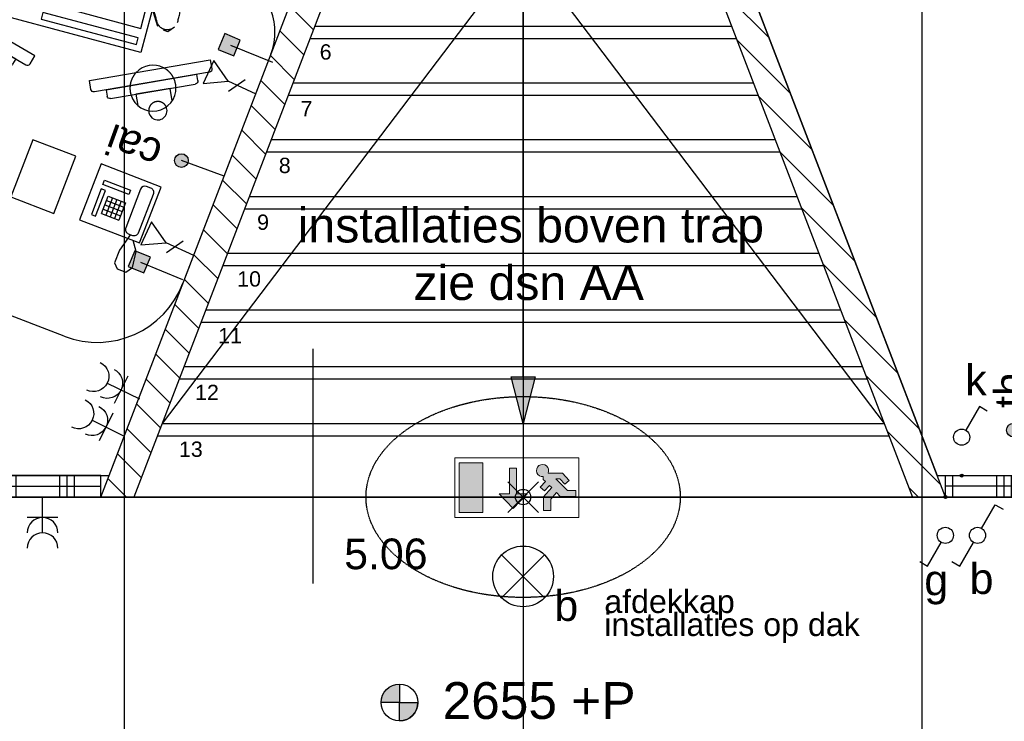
# Model space of a CAD drawing. Header units: metres. Extents: x 63115 to 703450, y -261936 to -53969.
# Tile 113 of 197: x 159291 to 162500, y -131142 to -128855. Entities that reach past the tile are written whole.
import ezdxf
from ezdxf.enums import TextEntityAlignment as Align
from ezdxf.xclip import XClip

# ---------------------------------------------------------------- set-up
doc = ezdxf.new("R2010")
doc.units = ezdxf.units.M
doc.header["$XCLIPFRAME"] = 2
doc.set_wipeout_variables(frame=1)
doc.header["$PDMODE"] = 35
doc.header["$PDSIZE"] = 50
for name, pattern in [('DASHDOT2', [12.7, 6.35, -3.175, 0, -3.175]), ('DASHED', [0.75, 0.5, -0.25]), ('DGN Style 2', [4.501096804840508, 2.700658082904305, -1.800438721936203]), ('DGN Style 5', [3.1507677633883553, 1.350329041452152, -1.800438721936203])]:
    doc.linetypes.add(name, pattern=pattern)
doc.layers.get('0').update_dxf_attribs({"true_color": 0x83b7c5})
doc.layers.get('DEFPOINTS').update_dxf_attribs({"color": 6})
doc.layers.add('_00_GO', color=7, linetype='Continuous', true_color=0x36c9b3, transparency=0.8)
doc.layers.add('_00_VO', color=7, linetype='Continuous', true_color=0x3c40c3, transparency=0.8)
for name, color, linetype in [('_01-STRAMIENEN', 253, 'DASHDOT2'), ('_02-SECTION', 2, 'Continuous'), ('_03-PROJECTION', 1, 'Continuous'), ('_03TrapLift', 1, 'Continuous'), ('_04-HIDDEN', 7, 'DASHED'), ('_05text200', 8, 'Continuous'), ('_05text5', 8, 'Continuous'), ('_06dimentions5', 7, 'Continuous'), ('_07-SYMBOLS', 8, 'Continuous'), ('_07Brandveiligheid', 8, 'Continuous'), ('_07Electra', 8, 'Continuous'), ('_07Mensen', 8, 'Continuous'), ('_09-HATCH', 7, 'Continuous'), ('_09hatchMask', 7, 'Continuous'), ('_11-BLOCKS', 7, 'Continuous')]:
    doc.layers.add(name, color=color, linetype=linetype)
doc.layers.add('_01Hulplijnen', color=6, linetype='Continuous', plot=False)
doc.styles.add('NIO 1_50 klein', font='arial.ttf', dxfattribs={"height": 100})
doc.styles.add('NIOstandard', font='arial.ttf')
pattern_1 = [(135, (0, -15000), (-56.12660075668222, -56.12660075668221), [])]

# ---------------------------------------------------------------- blocks, each defined once
blk = doc.blocks.new('*U244')
at = {"layer": '_01-STRAMIENEN'}
for points in [[(-1300, 5487.358028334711), (-1300, -4768.641971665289)], [(3.558662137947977e-05, 5487.358026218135), (3.558662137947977e-05, -4768.641973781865)], [(1300.000035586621, 5487.358026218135), (1300.000035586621, -4768.641973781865)], [(-7899.783101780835, 0), (6883.216898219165, 0)]]:
    blk.add_lwpolyline(points, dxfattribs=at)
at = {"layer": '_01Hulplijnen'}
for points in [[(-1300, 5487.358028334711), (-1300, -4768.641971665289)], [(3.558662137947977e-05, 5487.358026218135), (3.558662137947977e-05, -4768.641973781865)], [(1300.000035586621, 5487.358026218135), (1300.000035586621, -4768.641973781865)], [(-7899.783101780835, 0), (6883.216898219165, 0)]]:
    blk.add_lwpolyline(points, dxfattribs=at)
blk.add_point((3.558662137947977e-05, 0), dxfattribs=at)
blk = doc.blocks.new('Scherm')
at = {"color": 0, "linetype": 'Continuous', "lineweight": -3}
for p, q in [((-0.03096878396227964, 0.08426959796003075), (-0.04561780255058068, 0.05047727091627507)), ((0.07328438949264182, 0.03907570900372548), (-0.03096878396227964, 0.08426959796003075)), ((0.05700061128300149, 0.001512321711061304), (0.07328438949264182, 0.03907570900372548))]:
    blk.add_line(p, q, dxfattribs=at)
at = {"color": 0, "linetype": 'Continuous', "lineweight": -3, "flags": 128}
for points in [[(-0.144810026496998, 0.1772166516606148), (-0.1328779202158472, 0.2047416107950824), (0.2341215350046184, 0.04564686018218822), (0.2221894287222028, 0.0181219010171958)], [(0.2090370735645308, 0.01292428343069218), (-0.1396124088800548, 0.164064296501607)], [(0.1627599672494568, 0.01118710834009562), (0.1707147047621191, 0.02953708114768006), (-0.1045348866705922, 0.1488581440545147), (-0.1124896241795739, 0.1305081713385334)], [(-0.1072920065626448, 0.1173558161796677), (0.1496076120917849, 0.005989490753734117)]]:
    blk.add_lwpolyline(points, dxfattribs=at)
at = {"color": 0, "linetype": 'Continuous', "lineweight": -3, "extrusion": (0, 0, -1)}
for centre, radius, start, end in [((0.1356350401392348, 0.1732392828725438), 0.009999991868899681, 293.436795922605, 23.43679592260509), ((0.1033146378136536, 0.1265308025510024), 0.009999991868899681, 293.436795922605, 23.43679592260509), ((-0.1535849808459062, 0.01516447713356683), 0.00999999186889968, 203.4367959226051, 293.436795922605), ((-0.2130144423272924, 0.02209926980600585), 0.00999999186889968, 203.4367959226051, 293.436795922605)]:
    blk.add_arc(centre, radius, start, end, dxfattribs=at)
at = {"color": 0, "linetype": 'DGN Style 2', "lineweight": -3}
for start, end in [(103.4331017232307, 164.2254597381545), (328.9009484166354, 29.69330643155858)]:
    blk.add_arc((0.02675759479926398, 0.07014431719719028), 0.07499993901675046, start, end, dxfattribs=at)
at = {"color": 0, "linetype": 'Continuous', "lineweight": -3}
for centre, radius, start, end in [((0.02675759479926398, 0.07014431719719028), 0.07499993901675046, 29.69330643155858, 103.4331017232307), ((0.02675759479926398, 0.07014431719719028), 0.07499993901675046, 164.2254597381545, 328.9009484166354), ((0, 0), 0.02999997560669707, 144.5219514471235, 353.2328187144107)]:
    blk.add_arc(centre, radius, start, end, dxfattribs=at)
at = {"color": 0, "linetype": 'DGN Style 5', "lineweight": -3}
blk.add_arc((0, 0), 0.02999997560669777, 357.2163409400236, 144.1216944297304, dxfattribs=at)
blk = doc.blocks.new('*U14')
at = {"color": 255}
blk.add_wipeout([(-632.1162352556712, -299.96640357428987), (-542.6577263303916, -291.12409605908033), (-125.49280720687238, -281.47055910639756), (-52.10212386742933, -252.5090147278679), (-17.339386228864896, -169.48822352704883), (0.042585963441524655, 0.41626728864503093), (-52.10212386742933, 133.6361974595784), (-106.18004110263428, 176.1123201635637), (-227.85263970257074, 226.31145913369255), (-308.9677054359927, 245.61853303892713), (-467.3362490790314, 243.68801235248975), (-550.3833154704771, 266.8561276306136), (-581.2844652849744, 253.34154930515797), (-585.147259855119, 201.21188964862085), (-573.5588761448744, 170.31982458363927), (-505.5406268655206, 169.9380146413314), (-437.0336453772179, 161.37669683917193), (-678.7111193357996, 116.67132684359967), (-706.3033710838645, 94.79333709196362), (-727.2367973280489, 80.52540760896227), (-727.2367973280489, 28.209977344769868), (-685.371151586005, 8.23543618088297), (-414.19838712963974, -50.73879681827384), (-406.58623213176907, -67.86049890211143), (-403.73227738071, -84.98126746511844), (-420.85841937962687, -98.29793941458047), (-633.9915188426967, -157.27217241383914), (-697.7403000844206, -105.90799968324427), (-784.3255463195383, -87.83504006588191), (-863.2986375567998, -88.78629759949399), (-885.1829798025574, -100.20045448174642), (-894.6969668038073, -130.63882851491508), (-886.1338958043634, -159.17468748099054), (-853.7834438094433, -173.4426169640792), (-781.4703848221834, -177.24764709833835), (-741.5089845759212, -254.2939061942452), (-700.5954615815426, -286.6347952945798), (-654.9237383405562, -296.14643710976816)], dxfattribs=at).dxf.layer = '_09hatchMask'
at = {"layer": '_07Mensen', "linetype": 'Continuous', "lineweight": -3}
for p, q in [((-465.0519494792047, 246.9057069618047), (-307.3853327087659, 245.057447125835)), ((-225.4606357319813, 227.3810458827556), (-98.83743734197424, 171.8539846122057)), ((-427.3482223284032, 163.3744159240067), (-682.033013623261, 115.4105267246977)), ((-479.6388955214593, 170.5509227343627), (-339.8729458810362, 151.370393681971)), ((-709.640911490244, 96.16619787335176), (-721.2718018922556, 76.74593633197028)), ((-211.5271538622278, 27.45191872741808), (-227.8096270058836, 65.73757710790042)), ((-12.19349114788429, 26.31705618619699), (-24.2149133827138, 80.91225423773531)), ((-691.1447799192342, 7.644991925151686), (-417.7724577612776, -50.31419369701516)), ((-5.040184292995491, -54.98124304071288), (-17.80400374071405, -179.959180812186)), ((-857.0608996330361, -88.18998696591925), (-776.2265985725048, -88.55345227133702)), ((-706.1628577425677, -176.1949947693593), (-416.4384626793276, -97.37135291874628)), ((-203.8189824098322, -123.7457887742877), (-232.2156774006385, -154.7022076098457)), ((-744.6302487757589, -237.69216726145), (-791.5037420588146, -173.9194698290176)), ((-294.9869118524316, -185.0766952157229), (-587.3019640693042, -206.4032163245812)), ((-662.7674182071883, -290.1626399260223), (-705.0975949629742, -279.5776790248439))]:
    blk.add_line(p, q, dxfattribs=at)
for centre, radius, start, end in [((-543.1834604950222, 232.8658922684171), 39.27445806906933, 54.6796499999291, 181.5274999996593), ((-463.9054871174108, 344.7474784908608), 97.84824808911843, 234.6796000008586, 269.3281999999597), ((-612.1065389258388, 231.0272990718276), 29.6740822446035, 333.6513999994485, 1.527497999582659), ((-616.48745607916, 269.7556891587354), 155.6067157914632, 321.1992000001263, 351.5451999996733), ((-309.8503235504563, 34.94549093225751), 210.1270361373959, 66.32140000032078, 89.32816999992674), ((-556.353278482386, 203.4136012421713), 32.54251963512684, 153.6512999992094, 276.93299999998), ((-518.1932863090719, -110.4193713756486), 283.6019377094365, 82.18697000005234, 96.93299999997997), ((-150.9560446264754, 53.00082418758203), 129.7779033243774, 12.41799999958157, 66.32140000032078), ((-359.2970739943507, 9.81418393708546), 142.8848108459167, 23.04100999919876, 82.18697000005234), ((-674.4369750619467, 75.08520921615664), 41.03243156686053, 100.665600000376, 149.0846000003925), ((-681.5380821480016, 52.95249099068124), 46.31360203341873, 149.0846000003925, 258.0295000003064), ((-170.7397714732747, -46.26387535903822), 84.24700839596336, 107.4619999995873, 252.529500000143), ((60.48797336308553, -781.3299565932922), 854.8226849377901, 100.3697999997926, 107.4619999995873), ((-78.73664510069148, -20.50230393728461), 81.36217639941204, 321.6066000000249, 100.3697999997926), ((-422.7952391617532, -74.0051726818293), 24.21612843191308, 285.2198000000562, 78.02954000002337), ((-857.2445655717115, -129.0547024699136), 40.86608818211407, 89.7423499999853, 265.9039999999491), ((-656.3507086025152, -201.5196344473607), 137.9417404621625, 127.6400999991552, 168.4577000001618), ((-777.0347289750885, -268.0299217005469), 179.4802201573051, 38.17874000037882, 89.7423499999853), ((-145.884930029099, 32.70669926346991), 167.0377968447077, 252.529500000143, 321.6066000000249), ((-301.863753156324, -90.81351050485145), 94.51268042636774, 274.1727999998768, 317.4697000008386), ((-652.0374579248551, 2736.575498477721), 2913.833822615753, 265.9039999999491, 267.2566000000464), ((-692.1385095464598, -227.7471374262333), 53.42621239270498, 105.2198000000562, 255.9617000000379), ((-134.3874391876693, -168.0537582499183), 117.1901132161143, 277.4184000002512, 354.1691999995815), ((-581.7262513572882, -282.8179336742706), 76.61945660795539, 94.17281999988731, 134.0770999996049), ((-751.8454221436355, -305.2058508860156), 211.0109528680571, 3.121766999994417, 28.39356000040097), ((-633.4891264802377, -269.969047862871), 35.56660911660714, 117.2158999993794, 273.4810000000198), ((-678.0290950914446, -183.3618349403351), 61.82104334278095, 297.2159999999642, 314.077099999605), ((-374.162418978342, 1673.489697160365), 1974.277897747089, 264.9332000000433, 277.4184000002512), ((-648.6696036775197, -20.38823765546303), 285.6102769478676, 273.4810000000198, 285.8265000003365), ((-553.9694873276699, -354.4670020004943), 61.63447736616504, 84.93315999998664, 105.8265000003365)]:
    blk.add_arc(centre, radius, start, end, dxfattribs=at)
blk = doc.blocks.new('Keyboard')
at = {"layer": '_03-PROJECTION', "color": 0, "linetype": 'Continuous', "lineweight": -3, "flags": 128}
for points in [[(-0.3405098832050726, 0.323861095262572), (0, 0), (0.1309441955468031, 0.1376799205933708), (-0.2095668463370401, 0.4615370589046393)], [(-0.273123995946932, 0.3646279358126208), (-0.213944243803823, 0.426824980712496), (0.01830107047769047, 0.2058900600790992), (-0.04087868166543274, 0.1436930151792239)], [(-0.06246885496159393, 0.1196136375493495), (-0.07777825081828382, 0.1035552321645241), (-0.310654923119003, 0.32512082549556), (-0.2954392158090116, 0.3412139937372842)], [(-0.01336551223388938, 0.116310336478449), (0.03746918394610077, 0.0679081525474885), (0.0953824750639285, 0.1288396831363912), (0.04451405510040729, 0.1771491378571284)]]:
    blk.add_lwpolyline(points, close=True, dxfattribs=at)
blk = doc.blocks.new('telefoon')
at = {"layer": '_03-PROJECTION', "color": 0, "linetype": 'ByBlock'}
for points in [[(0, 0), (0.3027563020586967, 139.9996726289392), (-129.6969397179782, 140.2808034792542), (-129.9996960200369, 0.281130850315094)], [(-99.95651526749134, 20.21620773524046), (-99.8267625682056, 80.21606743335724), (-89.8267859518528, 80.19444198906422), (-89.95653865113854, 20.19458228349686)], [(-79.93493658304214, 30.17293344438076), (-79.95656203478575, 20.17295682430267), (-19.95670233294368, 20.04320412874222), (-19.93507688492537, 30.0431807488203)]]:
    blk.add_lwpolyline(points, close=True, dxfattribs=at)
blk.add_lwpolyline([(-119.7402140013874, 120.2592248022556), (-119.761839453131, 110.2592481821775, 0.4142135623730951), (-109.7834882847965, 100.2376461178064), (-19.78369873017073, 100.0430170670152, 0.4142135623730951), (-9.762096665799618, 110.0213682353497), (-9.740471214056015, 120.0213448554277, 0.4142135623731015), (-19.7188223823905, 130.0429469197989), (-109.7186119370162, 130.2375759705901, 0.4142135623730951)], format="xyb", close=True, dxfattribs=at)
for points in [[(-9.751283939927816, 115.0213565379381), (30.22699708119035, 104.9348781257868), (60.22692693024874, 104.870001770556), (70.24852899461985, 114.8483529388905), (70.29177989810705, 134.8483061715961), (55.31344041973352, 144.8807209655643), (20.30270953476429, 139.9564217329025), (0.2703181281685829, 124.9997077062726)], [(-69.91333451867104, 40.15128461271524), (-69.82683271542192, 80.15119108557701), (-29.82692624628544, 80.0646892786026)], [(-69.84845816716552, 70.15121446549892), (-29.84855169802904, 70.0647126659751)], [(-59.91335789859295, 40.12965916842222), (-59.82685609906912, 80.12956563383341)], [(-49.91338128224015, 40.10803371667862), (-49.82687948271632, 80.1079401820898)], [(-39.91340466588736, 40.08640825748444), (-39.82690286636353, 80.0863147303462)], [(-29.91342804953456, 40.06478281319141), (-29.82692624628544, 80.0646892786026)], [(-69.89170906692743, 50.15126123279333), (-29.89180260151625, 50.0647594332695)], [(-69.87008361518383, 60.15123784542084), (-29.87017714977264, 60.06473604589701)], [(-29.91342804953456, 40.06478281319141), (-69.91333451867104, 40.15128461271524)]]:
    blk.add_lwpolyline(points, dxfattribs=at)
blk = doc.blocks.new('bureas')
at = {"layer": '_07Mensen', "color": 253}
for p, q in [((1825.130725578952, 985.9663682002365), (2024.198467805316, 211.1295892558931)), ((1808.285079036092, -154.0846061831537), (634.7028724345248, -455.5963135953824))]:
    blk.add_line(p, q, dxfattribs=at)
blk.add_lwpolyline([(1403.621259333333, 115.3549675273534), (1548.903155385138, 152.680169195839), (1499.136219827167, 346.3893639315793), (1353.854323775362, 309.0641622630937)], close=True, dxfattribs=at)
for centre, radius, start, end in [((1631.421530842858, 936.1994326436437), 199.9999999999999, 14.40856514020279, 104.4085651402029), ((1733.634675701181, 136.4791859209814), 300, 284.4085651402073, 14.40856514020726)]:
    blk.add_arc(centre, radius, start, end, dxfattribs=at)
for name, p, xscale, yscale, zscale, rotation in [('Scherm', (1631.487468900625, 622.4240439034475), 999.9999999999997, 999.9999999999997, 999.9999999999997, 68.5698301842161), ('Scherm', (1010.064693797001, 382.8986106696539), -999.9999999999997, 999.9999999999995, 999.9999999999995, 341.6647314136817), ('telefoon', (1629.155363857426, 184.5620211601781), 1.5, 1.5, 1.5, 284.4085651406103)]:
    blk.add_blockref(name, p, dxfattribs=dict(at, xscale=xscale, yscale=yscale, zscale=zscale, rotation=rotation))
ref = blk.add_blockref('*U14', (1057.462707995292, 1426.047708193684), dxfattribs=dict(at, rotation=105.0541961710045))
XClip(ref).set_block_clipping_path([(68.35158996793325, 366.78728446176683), (48.393049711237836, -431.01037926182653), (-520.8001582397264, -340.1566792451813), (-633.4891264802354, -305.5356569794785), (-650.7175778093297, -301.0843840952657), (-673.1864450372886, -286.8946665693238), (-672.6014422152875, -271.36992589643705), (-667.6450417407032, -249.43980214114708), (-615.9570846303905, -209.89378276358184), (-587.4789829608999, -203.96851306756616), (-385.29793716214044, -182.92522886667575), (-337.3768614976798, -180.4326221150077), (-288.0956004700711, -171.74413966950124), (-312.79759142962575, 139.0628513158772), (-373.0306767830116, 148.74976226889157), (-447.4585766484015, 158.68204544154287), (-491.80318442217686, 165.50726002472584), (-579.6516686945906, 154.8060114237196), (-643.9260673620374, 165.53840215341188), (-662.5288389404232, 300.7588045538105)])
at = {"layer": '_07Mensen', "color": 253, "xscale": -999.9999999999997, "yscale": 999.9999999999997, "zscale": 999.9999999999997, "rotation": 336.8558799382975}
blk.add_blockref('Keyboard', (1036.157968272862, 580.8370348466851), dxfattribs=at)
blk = doc.blocks.new('*U87')
at = {"layer": '_05text5', "color": 4}
blk.add_lwpolyline([(0, -715.0035518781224), (0, 50.00000000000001)], dxfattribs=at)
at = {"layer": '_05text5', "style": 'NIOstandard'}
blk.add_attdef('NR', text='', height=150, dxfattribs=at).set_placement((100.559028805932, -698.4863526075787), align=Align.BOTTOM_LEFT)
blk = doc.blocks.new('*U106')
at = {"layer": '_03-PROJECTION'}
h = blk.add_hatch(color=256, dxfattribs=at)
h.dxf.hatch_style = 1
h.paths.add_polyline_path([(-38.95894790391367, 391.6153297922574), (38.95894790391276, 391.6153297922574), (-4.547473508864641e-13, 239.9999093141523)])
for p, q in [((-679.9619783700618, 1534.999909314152), (679.9619783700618, 1534.999909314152)), ((-750.9768248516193, 1349.999909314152), (750.9768248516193, 1349.999909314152)), ((-821.9916713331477, 1164.999909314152), (821.9916713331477, 1164.999909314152)), ((-893.0065178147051, 979.9999093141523), (893.0065178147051, 979.9999093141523)), ((-964.0213642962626, 794.9999093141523), (964.0213642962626, 794.9999093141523)), ((-1035.03621077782, 609.9999093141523), (1035.03621077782, 609.9999093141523)), ((-1106.051057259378, 424.9999093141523), (1106.051057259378, 424.9999093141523)), ((-1177.065903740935, 239.9999093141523), (1177.065903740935, 239.9999093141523))]:
    blk.add_line(p, q, dxfattribs=at)
blk.add_lwpolyline([(-4.547473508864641e-13, 391.6153297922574), (-7.73070496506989e-12, 2459.999909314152)], dxfattribs=at)
blk.add_lwpolyline([(-38.95894790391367, 391.6153297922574), (38.95894790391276, 391.6153297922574), (-4.547473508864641e-13, 239.9999093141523)], close=True, dxfattribs=at)
at = {"layer": '_04-HIDDEN'}
for p, q in [((-695.3165423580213, 1494.999902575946), (695.3165423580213, 1494.999902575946)), ((-766.3313888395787, 1309.999902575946), (766.3313888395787, 1309.999902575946)), ((-837.3462353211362, 1124.999902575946), (837.3462353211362, 1124.999902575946)), ((-908.3610818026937, 939.9999025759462), (908.3610818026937, 939.9999025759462)), ((-979.3759282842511, 754.9999025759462), (979.3759282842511, 754.9999025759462)), ((-1050.390774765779, 569.9999025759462), (1050.390774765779, 569.9999025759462)), ((-1121.405621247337, 384.9999025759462), (1121.405621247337, 384.9999025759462)), ((-1192.420467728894, 199.9999025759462), (1192.420467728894, 199.9999025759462))]:
    blk.add_line(p, q, dxfattribs=at)
at = {"layer": '_03TrapLift', "char_height": 50, "width": 333.6406054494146, "attachment_point": 1, "style": 'NIOstandard'}
for s, insert in [('6', (-663.1532232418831, 1475.926043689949)), ('7', (-725.4562464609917, 1290.926043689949)), ('8', (-796.3172129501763, 1105.926043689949)), ('9', (-867.1831636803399, 920.9260436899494)), ('10', (-932.1402956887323, 735.9260436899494)), ('11', (-994.1467565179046, 550.9260436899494)), ('12', (-1069.438714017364, 365.9260436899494)), ('13', (-1121.997544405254, 180.9260436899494))]:
    blk.add_mtext(s, dxfattribs=dict(at, insert=insert))
blk = doc.blocks.new('*U63')
at = {"layer": '_09-HATCH'}
h = blk.add_hatch(dxfattribs=at)
h.set_pattern_fill('PLAST', color=256, scale=30, angle=90, style=0)
h.set_pattern_definition([(90, (1354.211901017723, -1530.980550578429), (-190.5, 1.166437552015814e-14), []), (90, (1330.399401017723, -1530.980550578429), (-190.5, 1.166437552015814e-14), []), (90, (1306.586901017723, -1530.980550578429), (-190.5, 1.166437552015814e-14), [])])
h.paths.add_polyline_path([(-3967.925414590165, 0), (744.0629780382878, 0), (744.0629780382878, 70), (-3967.925414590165, 70)])
at = {"layer": '_01Hulplijnen'}
blk.add_line((-3967.925414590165, 35), (744.0629780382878, 35), dxfattribs=at)
at = {"layer": '_02-SECTION'}
blk.add_lwpolyline([(-3967.925414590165, 0), (744.0629780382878, 0), (744.0629780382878, 70), (-3967.925414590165, 70)], close=True, dxfattribs=at)
blk = doc.blocks.new('PEIL-symbol')
at = {"layer": '_06dimentions5'}
h = blk.add_hatch(color=256, dxfattribs=at)
edge = h.paths.add_edge_path()
edge.add_arc((0, 0), 9.999993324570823, 90, 180, ccw=False)
edge.add_line((0, 9.999993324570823), (0, 0))
edge.add_line((0, 0), (-9.999993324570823, 0))
h = blk.add_hatch(color=256, dxfattribs=at)
edge = h.paths.add_edge_path()
edge.add_arc((0, -1.455191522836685e-11), 9.999993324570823, -90, 0, ccw=False)
edge.add_line((0, -9.999993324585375), (0, -1.455191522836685e-11))
edge.add_line((0, -1.455191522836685e-11), (9.999993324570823, -1.455191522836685e-11))
for points in [[(-9.999993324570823, 0, -0.414213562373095), (0, 9.999993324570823), (0, 0)], [(9.999993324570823, -1.455191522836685e-11, -0.414213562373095), (0, -9.999993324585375), (0, -1.455191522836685e-11)]]:
    blk.add_lwpolyline(points, format="xyb", close=True, dxfattribs=at)
blk.add_circle((0, 0), 9.999993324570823, dxfattribs=at)
blk.add_arc((0, 0), 9.99999332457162, 270, 0, dxfattribs=at)
blk = doc.blocks.new('Peil plategronden')
at = {"layer": '_07-SYMBOLS', "xscale": 20, "yscale": 20, "zscale": 20}
blk.add_blockref('PEIL-symbol', (0, 2.91038304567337e-10), dxfattribs=at)
at = {"layer": '_05text200', "style": 'NIOstandard'}
blk.add_attdef('PEIL=', (467.7924554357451, -178.9754896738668), '', height=400, dxfattribs=at)
blk = doc.blocks.new('*U126')
at = {"layer": '_07-SYMBOLS', "lineweight": 13, "ltscale": 20}
h = blk.add_hatch(color=253, dxfattribs=at)
h.dxf.hatch_style = 1
h.paths.add_polyline_path([(28.36114004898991, -32.183354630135), (181.7225528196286, -32.183354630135), (181.7225528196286, -356.3146701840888), (28.36114004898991, -356.3146701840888)])
h = blk.add_hatch(color=253, dxfattribs=at)
h.dxf.hatch_style = 1
edge = h.paths.add_edge_path()
edge.add_line((576.8705651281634, -122.6823939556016), (576.8705651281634, -141.2998203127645))
edge.add_line((576.8705651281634, -141.2998203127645), (590.7466291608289, -153.7131148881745))
edge.add_line((590.7466291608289, -153.7131148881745), (557.5940188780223, -190.7723935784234))
edge.add_line((557.5940188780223, -190.7723935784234), (585.7032759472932, -215.9184643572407))
edge.add_line((585.7032759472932, -215.9184643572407), (617.2804475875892, -180.6202723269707))
edge.add_line((617.2804475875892, -180.6202723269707), (631.8240503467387, -193.6307358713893))
edge.add_line((631.8240503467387, -193.6307358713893), (577.638271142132, -254.2017097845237))
edge.add_line((577.638271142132, -254.2017097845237), (577.638271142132, -343.0174898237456))
edge.add_line((577.638271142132, -343.0174898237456), (625.7967244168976, -343.0174898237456))
edge.add_line((625.7967244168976, -343.0174898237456), (625.7967244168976, -269.2669771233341))
edge.add_line((625.7967244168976, -269.2669771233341), (663.0431332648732, -226.5500636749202))
edge.add_line((663.0431332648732, -226.5500636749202), (686.7788352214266, -252.8373392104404))
edge.add_line((686.7788352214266, -252.8373392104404), (789.0596493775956, -252.8373392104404))
edge.add_line((789.0596493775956, -252.8373392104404), (789.0596493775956, -214.4328247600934))
edge.add_line((789.0596493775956, -214.4328247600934), (734.1468046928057, -214.4328247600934))
edge.add_line((734.1468046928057, -214.4328247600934), (659.3720447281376, -136.7501414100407))
edge.add_line((659.3720447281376, -136.7501414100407), (685.6602417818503, -136.7501414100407))
edge.add_line((685.6602417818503, -136.7501414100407), (718.3738864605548, -172.9625378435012))
edge.add_line((718.3738864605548, -172.9625378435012), (745.6012681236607, -148.3657981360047))
edge.add_line((745.6012681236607, -148.3657981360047), (702.0179751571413, -100.1212354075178))
edge.add_line((702.0179751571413, -100.1212354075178), (608.0797474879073, -100.1212354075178))
edge.add_arc((572.1234247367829, -83.24896514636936), 39.71814005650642, 334.8619883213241, 636.864442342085)
h = blk.add_hatch(color=253, dxfattribs=at)
h.dxf.hatch_style = 1
h.paths.add_polyline_path([(357.58454353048, -68.50640912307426), (357.58454353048, -234.8168018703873), (288.2930952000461, -234.8168018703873), (380.3609744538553, -329.9699975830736), (470.7413708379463, -234.8168018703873), (401.4499225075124, -234.8168018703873), (401.4499225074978, -68.50640912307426)])
at = {"layer": '_07-SYMBOLS', "color": 253, "lineweight": 13, "ltscale": 20}
for points in [[(0, 0), (809.4112099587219, 0), (809.4112099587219, -389.0773651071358), (0, -389.0773651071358)], [(28.36114004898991, -32.183354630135), (181.7225528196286, -32.183354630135), (181.7225528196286, -356.3146701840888), (28.36114004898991, -356.3146701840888)]]:
    blk.add_lwpolyline(points, close=True, dxfattribs=at)
blk.add_lwpolyline([(576.8705651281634, -122.6823939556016), (576.8705651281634, -141.2998203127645), (590.7466291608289, -153.7131148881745), (557.5940188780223, -190.7723935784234), (585.7032759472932, -215.9184643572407), (617.2804475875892, -180.6202723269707), (631.8240503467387, -193.6307358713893), (577.638271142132, -254.2017097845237), (577.638271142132, -343.0174898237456), (625.7967244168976, -343.0174898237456), (625.7967244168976, -269.2669771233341), (663.0431332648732, -226.5500636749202), (686.7788352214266, -252.8373392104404), (789.0596493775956, -252.8373392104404), (789.0596493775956, -214.4328247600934), (734.1468046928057, -214.4328247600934), (659.3720447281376, -136.7501414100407), (685.6602417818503, -136.7501414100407), (718.3738864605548, -172.9625378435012), (745.6012681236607, -148.3657981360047), (702.0179751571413, -100.1212354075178), (608.0797474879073, -100.1212354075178, 3.866883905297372)], format="xyb", close=True, dxfattribs=at)
blk.add_lwpolyline([(357.58454353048, -68.50640912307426), (357.58454353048, -234.8168018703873), (288.2930952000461, -234.8168018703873), (380.3609744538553, -329.9699975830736), (470.7413708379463, -234.8168018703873), (401.4499225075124, -234.8168018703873), (401.4499225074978, -68.50640912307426), (357.58454353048, -68.5064091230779)], dxfattribs=at)
blk = doc.blocks.new('069 lichtpunt plafond')
for points in [[(-69.99098359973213, 69.99098359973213), (69.99098359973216, -69.99098359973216)], [(69.99098359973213, 69.99098359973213), (-69.99098359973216, -69.99098359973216)]]:
    blk.add_lwpolyline(points)
blk.add_circle((0, 0), 98.98219825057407)
blk = doc.blocks.new('069 schakelaar wissel')
for points in [[(83.25998618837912, 210.2631578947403), (57.73502691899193, 225), (13.15789473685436, 147.7901422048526)], [(-13.15789473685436, 102.2098577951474), (-57.73502691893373, 25), (-83.25998618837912, 39.73684210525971)]]:
    blk.add_lwpolyline(points)
blk.add_circle((0, 125), 26.31578947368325)
blk = doc.blocks.new('069 schakelaar enkel')
blk.add_lwpolyline([(83.25998618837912, 210.2631578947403), (57.73502691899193, 225), (13.15789473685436, 147.7901422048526)])
blk.add_circle((0, 125), 26.31578947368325)
at = {"layer": 'DEFPOINTS'}
blk.add_circle((0, 0), 5, dxfattribs=at)
blk = doc.blocks.new('069 wcd dubbel')
for points in [[(0, 116.6666666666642), (0, 0)], [(-50, 66.66666666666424), (50, 66.66666666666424)]]:
    blk.add_lwpolyline(points)
for centre in [(0, 166.6666666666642), (0, 116.6666666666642)]:
    blk.add_arc(centre, 50, 180, 0)
blk = doc.blocks.new('aansluitpunt centrale antenne bedraad')
at = {"layer": '_07Electra'}
h = blk.add_hatch(color=256, dxfattribs=at)
edge = h.paths.add_edge_path()
edge.add_arc((0, 202.7777777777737), 22.22222222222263, 0, 360)
blk.add_lwpolyline([(0, 54.62962962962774), (0, 202.7777777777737)], dxfattribs=at)
blk.add_circle((0, 202.7777777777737), 22.22222222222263, dxfattribs=at)
at = {"layer": '_07Electra', "insert": (-61.54619957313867, 275.270188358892), "char_height": 100, "width": 344.4154523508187, "attachment_point": 1, "rotation": 90, "style": 'NIO 1_50 klein'}
blk.add_mtext('cai', dxfattribs=at)
blk = doc.blocks.new('aansluitpunt telefoon')
at = {"layer": '_07Electra'}
for points in [[(0, 53.57142857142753), (0, 153.5714285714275), (41.2393049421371, 225), (-41.23930494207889, 225), (0, 153.5714285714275)], [(-28.57142857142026, 139.2857142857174), (28.57142857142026, 106.2942703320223)]]:
    blk.add_lwpolyline(points, dxfattribs=at)
blk = doc.blocks.new('069_thermostaat')
at = {"layer": '_07Electra'}
h = blk.add_hatch(color=256, dxfattribs=at)
edge = h.paths.add_edge_path()
edge.add_arc((148.148148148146, 0), 22.22222222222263, 0, 360)
blk.add_lwpolyline([(0, 0), (148.148148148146, 0)], dxfattribs=at)
blk.add_circle((148.148148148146, 0), 22.22222222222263, dxfattribs=at)
at = {"layer": '_07Electra', "insert": (220.6405587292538, 61.54619957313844), "char_height": 100, "width": 344.4154523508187, "attachment_point": 1, "style": 'NIO 1_50 klein'}
blk.add_mtext('th', dxfattribs=at)
blk = doc.blocks.new('data')
at = {"layer": '_07Electra'}
blk.add_hatch(color=256, dxfattribs=at).paths.add_polyline_path([(125.925925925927, -27.74042722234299), (181.0273840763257, -27.74042722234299), (181.0273840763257, 27.74042722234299), (125.925925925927, 27.74042722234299)])
blk.add_lwpolyline([(0, 0), (148.148148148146, 0)], dxfattribs=at)
blk.add_lwpolyline([(125.925925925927, -27.74042722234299), (181.0273840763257, -27.74042722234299), (181.0273840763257, 27.74042722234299), (125.925925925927, 27.74042722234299)], close=True, dxfattribs=at)

msp = doc.modelspace()

# ---------------------------------------------------------------- hatches: boundary and pattern name
at = {"layer": '_09-HATCH'}
h = msp.add_hatch(dxfattribs=at)
h.set_pattern_fill('LINE', color=256, scale=25, angle=135, style=0)
h.set_pattern_definition(pattern_1)
h.paths.add_polyline_path([(161531.8001850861, -127960.6055790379), (161431.8001850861, -127960.6055790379), (161431.8001850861, -128406.7887805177), (162200.9933868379, -130410.6055790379), (162308.1078862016, -130410.6055790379), (161531.8001850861, -128388.2548760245)])

# ---------------------------------------------------------------- linework, layer by layer
at = {"layer": '_00_VO'}
msp.add_lwpolyline([(161531.8001850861, -127418.5332175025), (161531.8001850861, -128388.2548760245), (162281.2374037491, -130340.6055790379), (164096.8001494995, -130340.6055790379), (164096.8001494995, -128173.0328056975, 0.05474117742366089), (163012.7832283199, -127703.1570789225, 0.03074863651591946), (162231.8001494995, -127510.7566026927, 0.02483607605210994)], format="xyb", close=True, dxfattribs=at)
at = {"layer": '_02-SECTION', "color": 2}
msp.add_lwpolyline([(161531.8001850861, -127960.6055790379), (161431.8001850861, -127960.6055790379), (161431.8001850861, -128406.7887805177), (162200.9933868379, -130410.6055790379), (162308.1078862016, -130410.6055790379), (161531.8001850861, -128388.2548760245)], close=True, dxfattribs=at)

# ---------------------------------------------------------------- block references
at = {"xscale": 0.5, "yscale": 0.5, "zscale": 0.5}
msp.add_blockref('*U126', (160709.0822376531, -130282.6688575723), dxfattribs=at)
at = {"layer": '_00_GO', "rotation": 324.5914348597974}
msp.add_blockref('bureas', (158050.7858674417, -128713.1851996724), dxfattribs=at)
at = {"layer": '_03-PROJECTION', "xscale": -1}
msp.add_blockref('*U63', (163052.1708642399, -130410.6055790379), dxfattribs=at)
at = {"layer": '_07Electra'}
for name, p, rotation in [('069_thermostaat', (162530.1239425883, -130340.6055790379), 90.11585034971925), ('069 schakelaar enkel', (162308.1078862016, -130410.6055790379), 180), ('069 schakelaar wissel', (162413.0821937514, -130410.6055790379), 180)]:
    msp.add_blockref(name, p, dxfattribs=dict(at, rotation=rotation))
for name, p in [('069 schakelaar enkel', (162361.3449258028, -130340.6055790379)), ('069 lichtpunt plafond', (160931.8001494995, -130669.2640255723))]:
    msp.add_blockref(name, p, dxfattribs=at)
at = {"layer": '_11-BLOCKS', "xscale": 0.3, "yscale": 0.3, "zscale": 0.3}
msp.add_blockref('Peil plategronden', (160528.9773609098, -131080.3787099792), dxfattribs=at).add_auto_attribs({'PEIL=': '2655 +P'})

# ---------------------------------------------------------------- texts
at = {"layer": '_07Brandveiligheid', "insert": (162015.4061694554, -112702.9662899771), "char_height": 300, "attachment_point": 1, "rotation": 270}
msp.add_mtext_dynamic_manual_height_columns('\\pi197.82;{\\fArial|b0|i0|c0|p34;\\H0.375x;bergruimte\\P\\pi497.18;+ kluis}', width=932.2138724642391, gutter_width=1, heights=[0], dxfattribs=at)
at = {"layer": '_07Brandveiligheid', "insert": (161196.4075386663, -130713.6579715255), "char_height": 200, "attachment_point": 1, "line_spacing_factor": 0.6}
msp.add_mtext_dynamic_manual_height_columns('{\\fArial|b0|i0|c0|p34;\\H0.375x;afdekkap \\Pinstallaties op dak}', width=1632.926991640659, gutter_width=1, heights=[0], dxfattribs=at)
at = {"layer": '_07Electra', "char_height": 100, "attachment_point": 1, "style": 'NIO 1_50 klein'}
for s, insert in [('k', (162373.0045320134, -129978.8351445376)), ('b', (162387.23127447, -130626.6621313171)), ('g', (162239.5943307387, -130631.1567496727)), ('b', (161033.7555803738, -130714.4266731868))]:
    msp.add_mtext_dynamic_manual_height_columns(s, width=117.747417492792, gutter_width=1, heights=[0], dxfattribs=dict(at, insert=insert))

# ---------------------------------------------------------------- next in the draw order: hatches: boundary and pattern name
at = {"layer": '_09-HATCH'}
h = msp.add_hatch(dxfattribs=at)
h.set_pattern_fill('LINE', color=256, scale=25, angle=135, style=0)
h.set_pattern_definition(pattern_1)
h.paths.add_polyline_path([(160331.8001139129, -127960.6055790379), (160431.8001139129, -127960.6055790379), (160431.8001139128, -128406.7887805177), (159662.6069121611, -130410.6055790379), (159555.4924127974, -130410.6055790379), (160331.8001139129, -128388.2548760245)])

# ---------------------------------------------------------------- next in the draw order: linework, layer by layer
at = {"layer": '_00_GO'}
for points in [[(160331.8001139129, -128388.2548760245), (160331.8000992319, -127032.0888171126), (159631.8001139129, -127111.9403145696), (159388.9241811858, -127153.6999205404), (158978.1807502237, -127241.2440954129), (158551.4343479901, -127360.6055790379), (158354.9398730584, -127421.9622589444, -0.06678238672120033), (157626.0593027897, -127296.0728666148, 0.06313011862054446), (156393.2990066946, -128010.6055790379), (156100.1693766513, -128256.3530543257), (155781.8001494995, -128581.4218756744), (155581.8001494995, -128832.5636080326), (155262.6581080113, -129382.3727958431, 0.06132819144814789), (155075.0704332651, -129990.7750960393), (155039.2778556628, -130340.6055790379), (159582.3628952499, -130340.6055790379), (160331.8001139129, -128388.2548760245)], [(160930.8001521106, -133135.3320980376), (163213.6618964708, -132855.3546113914), (164081.8001850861, -132635.6055790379), (165014.1791226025, -132263.2708213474), (164969.2636619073, -132162.779023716), (165899.0285327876, -131773.737614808), (166331.1831442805, -131922.2338041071, 0.1508594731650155), (166825.3942779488, -130410.6055790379), (162200.9933868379, -130410.6055790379), (159662.6069121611, -130410.6055790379), (155038.2575577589, -130410.6055790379, 0.1527129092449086), (155535.0433443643, -131921.3313975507), (155964.5717662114, -131773.737614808), (156894.3366370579, -132162.7790237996), (156849.5093186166, -132263.0526616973), (157781.8001139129, -132635.6055790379), (158647.9996377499, -132854.8404535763)]]:
    msp.add_lwpolyline(points, format="xyb", close=True, dxfattribs=at)
at = {"layer": '_00_VO'}
for points in [[(159582.3628952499, -130340.6055790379), (160331.8001139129, -128388.2548760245), (160332.6262176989, -127418.4890797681), (159732.6262176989, -127493.1076842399), (159531.8001139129, -127529.8970068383, 0.04395874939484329), (158471.7307157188, -127836.4381892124), (158073.1257259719, -128010.6055790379), (157726.3687292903, -128185.97284429), (157143.4274829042, -128612.0598718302), (156705.4921612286, -129042.6773387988, 0.04905557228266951), (156360.8276176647, -129661.2587966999, 0.08711829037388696), (156214.1442753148, -130340.6294130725)], [(160931.8001494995, -133135.2094551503), (163213.6730459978, -132855.4147640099), (164081.8001850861, -132635.6055790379, 0.08057860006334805), (164808.8005315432, -132139.5177873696), (164966.4640334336, -131975.3392590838, 0.1937506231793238), (165650.9810780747, -130410.6055790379), (162200.9933868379, -130410.6055790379), (159662.6069121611, -130410.6055790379), (156212.9062845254, -130410.6055790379, 0.2603025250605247), (157727.1573527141, -132634.6446525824), (158181.8001139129, -132738.6038573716), (158659.2681496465, -132857.146136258)]]:
    msp.add_lwpolyline(points, format="xyb", close=True, dxfattribs=at)
at = {"layer": '_02-SECTION', "color": 2}
msp.add_lwpolyline([(160331.8001139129, -127960.6055790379), (160431.8001139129, -127960.6055790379), (160431.8001139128, -128406.7887805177), (159662.6069121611, -130410.6055790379), (159555.4924127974, -130410.6055790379), (160331.8001139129, -128388.2548760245)], close=True, dxfattribs=at)
at = {"layer": '_03-PROJECTION'}
for points in [[(161431.8001850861, -127960.6055790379), (159754.7342457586, -130170.6056697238)], [(160431.8001139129, -127960.6055790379), (162108.8660532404, -130170.6056697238)]]:
    msp.add_lwpolyline(points, dxfattribs=at)
at = {"layer": '_04-HIDDEN', "color": 252, "ltscale": 3}
msp.add_ellipse((160931.8251415, -130410.6055790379), major_axis=(-512.1791900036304, 0), ratio=0.6392429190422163, dxfattribs=at)

# ---------------------------------------------------------------- next in the draw order: block references
at = {"layer": '_03-PROJECTION'}
for name, p in [('*U244', (160931.8001139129, -130410.6055790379)), ('*U106', (160931.8001494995, -130410.6055790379)), ('*U63', (158811.4294347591, -130410.6055790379))]:
    msp.add_blockref(name, p, dxfattribs=at)
at = {"layer": '_03-PROJECTION', "rotation": 157.6515859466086}
for p in [(160115.800592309, -128994.4905666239), (159822.7020944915, -129702.5092570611)]:
    msp.add_blockref('data', p, dxfattribs=at)
at = {"layer": '_07Electra'}
for name, p, rotation in [('aansluitpunt telefoon', (160109.8432286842, -129120.2787320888), 65), ('aansluitpunt centrale antenne bedraad', (160008.4217431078, -129383.100426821), 70.01588648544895), ('aansluitpunt telefoon', (159907.4286788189, -129646.4216204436), 65), ('069 wcd dubbel', (159365.3310544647, -130410.6055790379), 180)]:
    msp.add_blockref(name, p, dxfattribs=dict(at, rotation=rotation))
at = {"layer": '_07Electra', "xscale": -1, "rotation": 63.80189385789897}
for p in [(159680.8541855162, -130090.7290900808), (159631.8001139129, -130211.81722131)]:
    msp.add_blockref('069 wcd dubbel', p, dxfattribs=at)
at = {"layer": '_11-BLOCKS'}
ref = msp.add_blockref('*U87', (160247.8429715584, -129977.4453648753), dxfattribs=at)
ref.add_attrib('NR', '5.06', dxfattribs={"layer": '_05text5', "height": 100, "style": 'NIOstandard'}).set_placement((160348.4020003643, -130675.9317174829), align=Align.BOTTOM_LEFT)

# ---------------------------------------------------------------- next in the draw order: texts
at = {"layer": '_07Brandveiligheid', "insert": (160187.2582895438, -129468.2227928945), "char_height": 300, "attachment_point": 1}
msp.add_mtext_dynamic_manual_height_columns('\\pi9.7212;{\\fArial|b0|i0|c0|p34;\\H0.375x;installaties boven trap\\P\\pi387.2;zie dsn AA}', width=1522.844452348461, gutter_width=1, heights=[0], dxfattribs=at)

doc.saveas('drawing.dxf')
